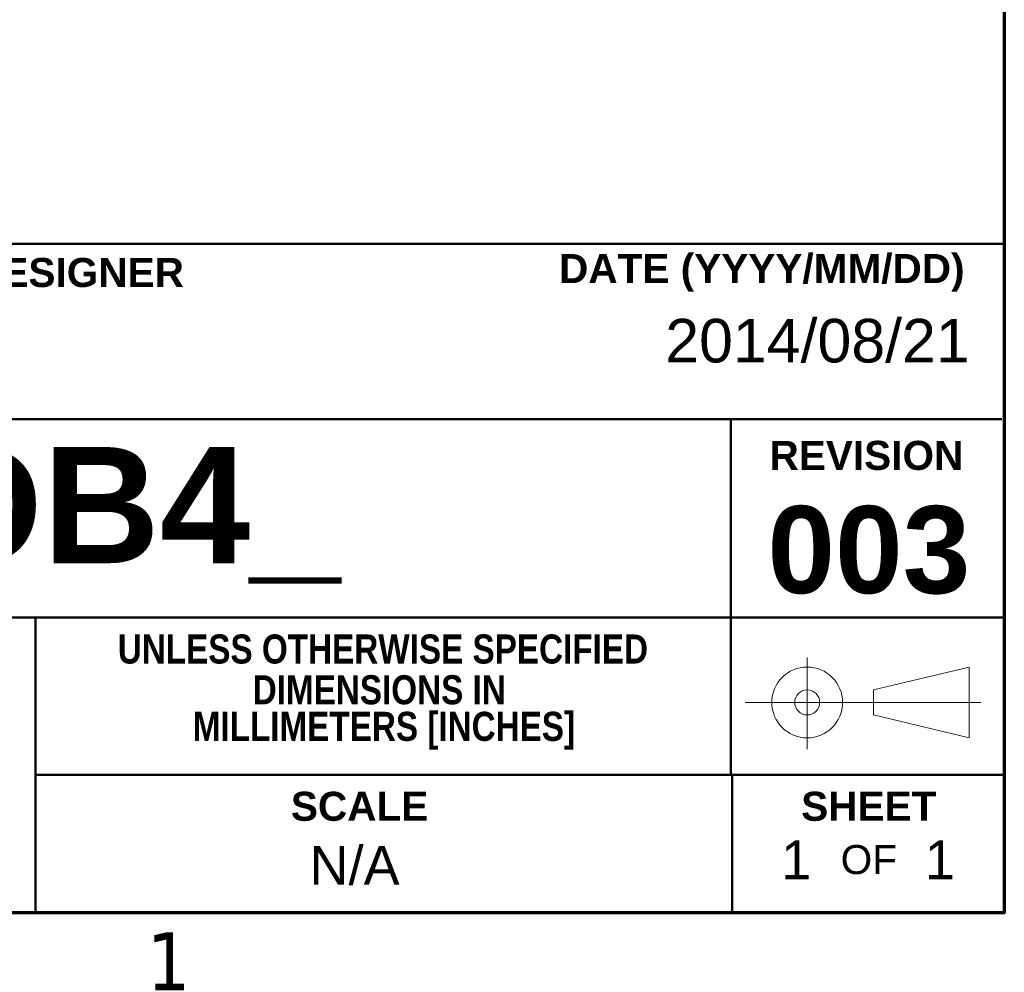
# Model space of a CAD drawing. Header units: inches. Extents: x 0.1 to 18.7, y 0.4 to 11.8.
# Tile 22 of 23: x 16.2 to 18.5, y 0.6 to 2.7. Entities that reach past the tile are written whole.
import ezdxf

# ---------------------------------------------------------------- set-up
doc = ezdxf.new("R2010")
doc.units = ezdxf.units.IN
doc.header["$LTSCALE"] = 1.111111
doc.header["$MEASUREMENT"] = 0
doc.layers.add('Border (ANSI)', color=7, linetype='Continuous', lineweight=70)
doc.layers.add('Title (ANSI)', color=7, linetype='Continuous', lineweight=50)
doc.layers.add('FORMAT', color=5, linetype='Continuous', lineweight=25, true_color=0x0000ff)
doc.styles.add('Note Text (ANSI)', font='tahoma.ttf')
doc.styles.add('Text Style107', font='arialbd.ttf')
doc.styles.add('Text Style109', font='arialbd.ttf')
doc.styles.add('Text Style47', font='ARIALN.TTF')
doc.styles.add('Text Style50', font='arial.ttf')
doc.styles.add('Text Style55', font='arial.ttf')
doc.styles.add('Text Style59', font='arial.ttf')

# ---------------------------------------------------------------- blocks, each defined once
blk = doc.blocks.new('Borders Default Border')
at = {"layer": 'Border (ANSI)', "flags": 128}
blk.add_lwpolyline([(0.38, 0.62), (0.38, 10.38), (16.62, 10.38), (16.62, 0.62), (0.38, 0.62)], dxfattribs=at)
at = {"layer": 'Border (ANSI)', "insert": (14.8479, 0.46), "char_height": 0.12, "attachment_point": 7, "style": 'Note Text (ANSI)'}
blk.add_mtext('1', dxfattribs=at)
blk = doc.blocks.new('Title Blocks ICD TITLE BLOCK MM CUSTOMER')
at = {"layer": 'FORMAT', "color": 7, "linetype": 'Continuous', "lineweight": 5}
for p, q in [((10.854, 7.7199), (10.854, 7.5304)), ((10.991, 7.6528), (11.189, 7.7002)), ((11.189, 7.7002), (11.189, 7.5538)), ((10.991, 7.6528), (10.991, 7.6012)), ((11.2126, 7.627), (10.7256, 7.627)), ((10.991, 7.6012), (11.189, 7.5538))]:
    blk.add_line(p, q, dxfattribs=at)
for radius in [0.0732, 0.0258]:
    blk.add_circle((10.854, 7.627), radius, dxfattribs=at)
at = {"layer": 'Title (ANSI)'}
for p, q in [((3.2614, 8.5744), (11.2614, 8.5744)), ((11.2614, 8.5744), (11.2614, 7.4772)), ((3.2614, 8.212), (11.2564, 8.212)), ((10.6964, 8.2122), (10.6964, 7.4772)), ((7.2663, 7.8022), (11.2614, 7.8022)), ((9.2591, 7.1922), (9.2591, 7.8022)), ((9.2591, 7.4772), (11.2614, 7.4772)), ((10.6991, 7.4771), (10.6991, 7.1921)), ((11.2614, 7.1921), (3.2614, 7.1921))]:
    blk.add_line(p, q, dxfattribs=at)
at = {"layer": 'Title (ANSI)', "char_height": 0.06, "style": 'Note Text (ANSI)'}
for s, insert, width, attachment_point in [('\\fArial|b1|i0;\\H0.0600;DRAFTER/DESIGNER', (8.7045, 8.5144), 0.861768, 4), ('\\fArial|b1|i0;\\H0.0600;DATE (YYYY/MM/DD)', (11.1793, 8.5144), 0.838354, 6), ('\\fArial Narrow|b1|i0;\\H0.0600;DIMENSIONS IN', (9.9696, 7.6528), 0.838354, 5), ('\\fArial Narrow|b1|i0;\\H0.0600; MILLIMETERS [INCHES]', (9.9696, 7.5686), 0.838354, 5)]:
    blk.add_mtext(s, dxfattribs=dict(at, insert=insert, width=width, attachment_point=attachment_point))
at = {"layer": 'Title (ANSI)', "char_height": 0.06, "attachment_point": 5, "style": 'Note Text (ANSI)'}
for s, insert in [('\\fArial|b1|i0;\\H0.0600;REVISION', (10.9764, 8.137)), ('\\fArial Narrow|b1|i0;\\H0.0600;UNLESS OTHERWISE SPECIFIED', (9.9772, 7.737)), ('\\fArial|b1|i0;\\H0.0600;SCALE', (9.929, 7.4121)), ('\\fArial|b1|i0;\\H0.0600;SHEET', (10.9814, 7.4121)), ('\\fArial|b0|i0;\\H0.0600;OF', (10.9814, 7.3021))]:
    blk.add_mtext(s, dxfattribs=dict(at, insert=insert))
at = {"layer": 'Title (ANSI)'}
for tag, p, height, style in [('<TITLE_1>_001', (3.6018, 8.3375), 0.09, 'Text Style50'), ('DESIGNER_001', (8.7791, 8.3294), 0.09, 'Text Style50'), ('<DRAWN_DATE>_001', (10.5606, 8.3294), 0.09, 'Text Style50'), ('<PART_NUMBER>_001', (8.8272, 7.9147), 0.24, 'Text Style109'), ('Sheet_Size_001', (7.3651, 7.9055), 0.13, 'Text Style55'), ('<REVISION_NUMBER>_001', (10.7717, 7.8528), 0.18, 'Text Style107'), ('Sheet_Number_001', (10.8001, 7.2619), 0.08, 'Text Style59'), ('Number_of_sheets_001', (11.097, 7.2619), 0.08, 'Text Style59'), ('COPYRIGHT_YEAR_001', (4.6229, 7.2707), 0.07, 'Text Style47'), ('<SCALE>_001', (9.8254, 7.2503), 0.08, 'Text Style59')]:
    blk.add_attdef(tag, p, '', height=height, dxfattribs=dict(at, style=style))

msp = doc.modelspace()

# ---------------------------------------------------------------- block references
at = {"xscale": 1.111111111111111, "yscale": 1.111111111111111, "zscale": 1.111111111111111}
msp.add_blockref('Borders Default Border', (0, 0), dxfattribs=at)
ref = msp.add_blockref('Title Blocks ICD TITLE BLOCK MM CUSTOMER', (5.954, -7.3023), dxfattribs=dict(xscale=1.111111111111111, yscale=1.111111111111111, zscale=1.111111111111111))
ref.add_attrib('Sheet_Number_001', '1', (17.9541, 0.7665), dxfattribs={"layer": 'Title (ANSI)', "height": 0.0889, "style": 'Text Style59'})
ref.add_attrib('Number_of_sheets_001', '1', (18.284, 0.7665), dxfattribs={"layer": 'Title (ANSI)', "height": 0.0889, "style": 'Text Style59'})
ref.add_attrib('<REVISION_NUMBER>_001', '003', (17.9226, 1.423), dxfattribs={"layer": 'Title (ANSI)', "height": 0.2, "style": 'Text Style107'})
ref.add_attrib('<DRAWN_DATE>_001', '2014/08/21', (17.6881, 1.9526), dxfattribs={"layer": 'Title (ANSI)', "height": 0.1, "style": 'Text Style50'})
ref.add_attrib('<PART_NUMBER>_001', 'FDB4_', (15.762, 1.4918), dxfattribs={"layer": 'Title (ANSI)', "height": 0.26667, "style": 'Text Style109'})
ref.add_attrib('<SCALE>_001', 'N/A', (16.8712, 0.7536), dxfattribs={"layer": 'Title (ANSI)', "height": 0.08889, "style": 'Text Style59'})

doc.saveas('drawing.dxf')
